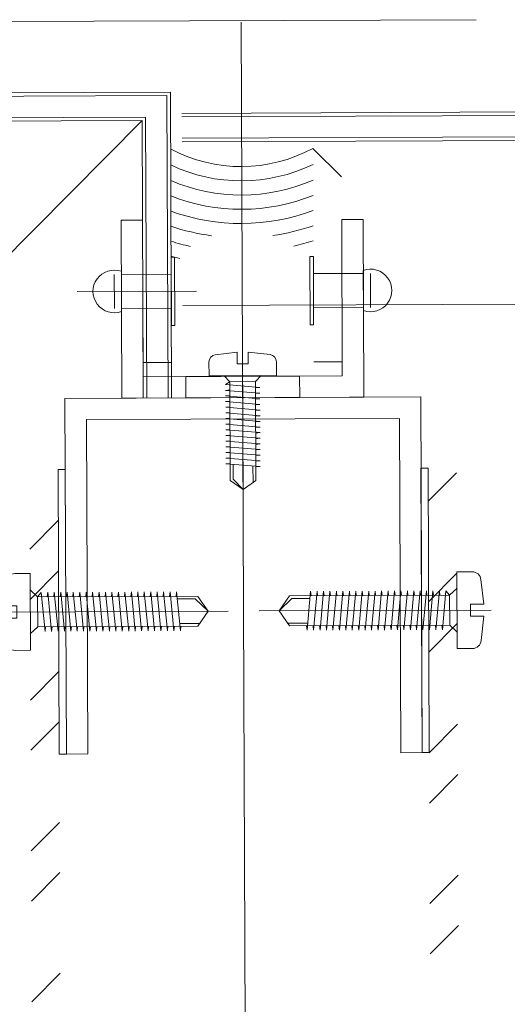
# Model space of a CAD drawing. Header units: millimetres. Extents: x 21148.2 to 21239.2, y 30135 to 30201.8.
# Tile 157 of 189: x 21217.1256 to 21217.1942, y 30166.5545 to 30166.6929. Entities that reach past the tile are written whole.
import ezdxf

# ---------------------------------------------------------------- set-up
doc = ezdxf.new("R2010")
doc.units = ezdxf.units.MM
doc.linetypes.add('AR-T1E-20-L1$0$BIAL - T1E - LT - 001 - AR - DWG - 0134 & 138$0$EAST PTB LVL-1-FACADE$0$CENTER', pattern=[50.800000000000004, 31.75, -6.35, 6.35, -6.35])
for name, color, linetype, lineweight in [('AR-T1E-20-L1$0$BIAL - T1E - LT - 001 - AR - DWG - 0134 & 138$0$EAST PTB LVL-1-FACADE$0$ANGLE', 7, 'Continuous', 13), ('AR-T1E-20-L1$0$BIAL - T1E - LT - 001 - AR - DWG - 0134 & 138$0$EAST PTB LVL-1-FACADE$0$Bolt', 7, 'Continuous', 13), ('AR-T1E-20-L1$0$BIAL - T1E - LT - 001 - AR - DWG - 0134 & 138$0$EAST PTB LVL-1-FACADE$0$Centerline', 7, 'AR-T1E-20-L1$0$BIAL - T1E - LT - 001 - AR - DWG - 0134 & 138$0$EAST PTB LVL-1-FACADE$0$CENTER', 13), ('AR-T1E-20-L1$0$BIAL - T1E - LT - 001 - AR - DWG - 0134 & 138$0$EAST PTB LVL-1-FACADE$0$Cladding', 7, 'Continuous', 13), ('AR-T1E-20-L1$0$BIAL - T1E - LT - 001 - AR - DWG - 0134 & 138$0$EAST PTB LVL-1-FACADE$0$HACH', 7, 'Continuous', 13), ('AR-T1E-20-L1$0$BIAL - T1E - LT - 001 - AR - DWG - 0134 & 138$0$EAST PTB LVL-1-FACADE$0$hatch', 7, 'Continuous', 13), ('AR-T1E-20-L1$0$BIAL - T1E - LT - 001 - AR - DWG - 0134 & 138$0$EAST PTB LVL-1-FACADE$0$M_SCREW & BOLT', 7, 'Continuous', 13), ('AR-T1E-20-L1$0$BIAL - T1E - LT - 001 - AR - DWG - 0134 & 138$0$EAST PTB LVL-1-FACADE$0$MISC', 7, 'Continuous', 13), ('AR-T1E-20-L1$0$BIAL - T1E - LT - 001 - AR - DWG - 0134 & 138$0$EAST PTB LVL-1-FACADE$0$SEALANT', 7, 'Continuous', 13), ('AR-T1E-20-L1$0$BIAL - T1E - LT - 001 - AR - DWG - 0134 & 138$0$EAST PTB LVL-1-FACADE$0$STEEL', 7, 'Continuous', 13)]:
    doc.layers.add(name, color=color, linetype=linetype, lineweight=lineweight)

# ---------------------------------------------------------------- blocks, each defined once
blk = doc.blocks.new('AR-T1E-20-L1$0$BIAL - T1E - LT - 001 - AR - DWG - 0134 & 138$0$EAST PTB LVL-1-FACADE$0$A$C4A08608F')
at = {"layer": 'AR-T1E-20-L1$0$BIAL - T1E - LT - 001 - AR - DWG - 0134 & 138$0$EAST PTB LVL-1-FACADE$0$Bolt', "ltscale": 0.2}
blk.add_line((0, -4.806822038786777), (0, 19.39373095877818), dxfattribs=at)
at = {"layer": 'AR-T1E-20-L1$0$BIAL - T1E - LT - 001 - AR - DWG - 0134 & 138$0$EAST PTB LVL-1-FACADE$0$Bolt'}
for p, q in [((0, 16), (-1.803399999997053, 14.74113475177)), ((0, 12.04490663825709), (0, 16)), ((0, 16), (1.803400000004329, 14.74113475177)), ((0, 16), (1.386733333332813, 14.54328340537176)), ((-1.803399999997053, 0.8333333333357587), (-1.803399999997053, 14.74113475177)), ((-1.386733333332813, 12.69118611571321), (-1.386733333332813, 15.02777777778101)), ((1.386733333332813, 12.45559781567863), (1.386733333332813, 14.54328340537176)), ((1.803400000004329, 0.8333333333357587), (1.803400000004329, 14.74113475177)), ((-2.413000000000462, 12.77916666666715), (-1.803399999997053, 12.83171508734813)), ((2.413000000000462, 12.36761726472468), (-2.413000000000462, 12.77916666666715)), ((-2.413000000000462, 11.98541666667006), (-1.803399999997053, 12.03796508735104)), ((2.413000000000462, 11.57386726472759), (-2.413000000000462, 11.98541666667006)), ((-2.413000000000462, 11.19166666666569), (-1.803399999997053, 11.24421508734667)), ((2.413000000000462, 10.78011726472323), (-2.413000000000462, 11.19166666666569)), ((1.803400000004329, 12.31367227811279), (2.413000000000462, 12.36761726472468)), ((1.803400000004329, 11.51992227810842), (2.413000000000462, 11.57386726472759)), ((-2.413000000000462, 10.3979166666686), (-1.803399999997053, 10.45046508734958)), ((2.413000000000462, 9.986367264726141), (-2.413000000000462, 10.3979166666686)), ((1.803400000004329, 10.72617227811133), (2.413000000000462, 10.78011726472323)), ((1.803400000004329, 9.932422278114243), (2.413000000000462, 9.986367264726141)), ((-2.413000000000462, 9.60416666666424), (-1.803399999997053, 9.656715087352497)), ((2.413000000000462, 9.192617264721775), (-2.413000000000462, 9.60416666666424)), ((-2.413000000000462, 8.810416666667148), (-1.803399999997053, 8.862965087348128)), ((2.413000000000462, 8.398867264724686), (-2.413000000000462, 8.810416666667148)), ((1.803400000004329, 9.138672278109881), (2.413000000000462, 9.192617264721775)), ((1.803400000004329, 8.34492227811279), (2.413000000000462, 8.398867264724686)), ((-2.413000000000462, 8.016666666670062), (-1.803399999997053, 8.06921508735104)), ((2.413000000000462, 7.605117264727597), (-2.413000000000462, 8.016666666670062)), ((-2.413000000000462, 7.222916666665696), (-1.803399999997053, 7.275465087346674)), ((2.413000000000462, 6.811367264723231), (-2.413000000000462, 7.222916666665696)), ((1.803400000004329, 7.551172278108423), (2.413000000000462, 7.605117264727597)), ((-2.413000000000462, 6.429166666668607), (-1.803399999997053, 6.481715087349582)), ((2.413000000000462, 6.017617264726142), (-2.413000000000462, 6.429166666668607)), ((-2.413000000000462, 5.635416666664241), (-1.803399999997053, 5.687965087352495)), ((2.413000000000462, 5.223867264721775), (-2.413000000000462, 5.635416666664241)), ((1.803400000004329, 6.757422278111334), (2.413000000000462, 6.811367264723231)), ((1.803400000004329, 5.963672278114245), (2.413000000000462, 6.017617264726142)), ((-2.413000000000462, 4.841666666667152), (-1.803399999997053, 4.894215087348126)), ((2.413000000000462, 4.430117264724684), (-2.413000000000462, 4.841666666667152)), ((1.803400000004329, 5.169922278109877), (2.413000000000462, 5.223867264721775)), ((1.803400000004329, 4.37617227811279), (2.413000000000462, 4.430117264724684)), ((-2.413000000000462, 4.047916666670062), (-1.803399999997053, 4.100465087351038)), ((2.413000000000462, 3.636367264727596), (-2.413000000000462, 4.047916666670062)), ((-2.413000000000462, 3.254166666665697), (-1.803399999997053, 3.306715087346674)), ((2.413000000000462, 2.84261726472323), (-2.413000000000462, 3.254166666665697)), ((1.803400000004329, 3.582422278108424), (2.413000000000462, 3.636367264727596)), ((1.803400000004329, 2.788672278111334), (2.413000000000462, 2.84261726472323)), ((-2.413000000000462, 2.460416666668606), (-1.803399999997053, 2.512965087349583)), ((2.413000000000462, 2.048867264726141), (-2.413000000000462, 2.460416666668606)), ((-2.413000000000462, 1.66666666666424), (-1.803399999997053, 1.719215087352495)), ((-2.413000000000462, 1.66666666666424), (-1.803399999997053, 1.719215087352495)), ((2.401926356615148, 1.25), (-2.413000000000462, 1.66666666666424)), ((1.803400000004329, 1.994922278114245), (2.413000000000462, 2.048867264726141)), ((4.737100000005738, 0), (-4.737099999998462, 0)), ((-4.737099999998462, -1.951081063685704), (-4.737099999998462, 0)), ((-1.803399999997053, 0.8333333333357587), (-2.60938783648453, 0)), ((1.803400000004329, 0.8333333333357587), (-1.803399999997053, 0.8333333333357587)), ((1.803400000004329, 0.8333333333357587), (2.401926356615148, 1.25)), ((1.803400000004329, 0.8333333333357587), (2.609387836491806, 0)), ((4.737100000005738, -1.951081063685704), (4.737100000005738, 0)), ((0.7620000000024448, -1.650999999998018), (-0.7619999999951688, -1.650999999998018)), ((-0.7619999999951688, -3.292398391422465), (-0.7619999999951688, -1.650999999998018)), ((0.7620000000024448, -3.292398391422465), (0.7620000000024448, -1.650999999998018)), ((-0.7619999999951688, -3.292398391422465), (-3.848993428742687, -2.944801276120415)), ((0.7620000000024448, -3.292398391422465), (3.848993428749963, -2.944801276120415))]:
    blk.add_line(p, q, dxfattribs=at)
for centre, start, end in [((-3.737099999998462, -1.951081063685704), 180, 263.575525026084), ((3.737100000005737, -1.951081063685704), 276.424474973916, 0)]:
    blk.add_arc(centre, 1, start, end, dxfattribs=at)
blk = doc.blocks.new('AR-T1E-20-L1$0$BIAL - T1E - LT - 001 - AR - DWG - 0134 & 138$0$EAST PTB LVL-1-FACADE$0$phsds25')
at = {"layer": 'AR-T1E-20-L1$0$BIAL - T1E - LT - 001 - AR - DWG - 0134 & 138$0$EAST PTB LVL-1-FACADE$0$Bolt'}
for p, q in [((2.129193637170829, 5.397499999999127), (0, 5.397499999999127)), ((0, -5.397499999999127), (0, 5.397499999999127)), ((3.371935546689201, 4.282008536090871), (3.743302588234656, 0.8509000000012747)), ((-1.041666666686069, 2.095499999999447), (0, 3.102984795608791)), ((-25.02869066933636, 0), (-23.56592471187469, 2.095499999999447)), ((-20.99588084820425, 1.733416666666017), (-23.81341289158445, 1.733416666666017)), ((-1.041666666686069, 2.095499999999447), (-23.56592471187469, 2.095499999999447)), ((-21.09056400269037, 2.743200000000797), (-21.15624952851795, 2.095499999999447)), ((-20.57612725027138, -2.743200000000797), (-21.09056400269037, 2.743200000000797)), ((-20.18342400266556, 2.743200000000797), (-20.24910952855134, 2.095499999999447)), ((-19.66898725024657, -2.743200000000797), (-20.18342400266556, 2.743200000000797)), ((-19.27628400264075, 2.743200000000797), (-19.34196952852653, 2.095499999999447)), ((-18.76184725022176, -2.743200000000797), (-19.27628400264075, 2.743200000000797)), ((-18.36914400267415, 2.743200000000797), (-18.43482952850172, 2.095499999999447)), ((-17.85470725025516, -2.743200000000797), (-18.36914400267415, 2.743200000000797)), ((-17.46200400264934, 2.743200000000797), (-17.52768952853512, 2.095499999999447)), ((-16.94756725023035, -2.743200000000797), (-17.46200400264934, 2.743200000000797)), ((-16.55486400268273, 2.743200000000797), (-16.62054952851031, 2.095499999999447)), ((-16.04042725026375, -2.743200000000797), (-16.55486400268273, 2.743200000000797)), ((-15.64772400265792, 2.743200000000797), (-15.71340952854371, 2.095499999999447)), ((-15.13328725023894, -2.743200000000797), (-15.64772400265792, 2.743200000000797)), ((-14.74058400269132, 2.743200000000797), (-14.8062695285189, 2.095499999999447)), ((-14.22614725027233, -2.743200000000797), (-14.74058400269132, 2.743200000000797)), ((-13.83344400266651, 2.743200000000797), (-13.89912952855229, 2.095499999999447)), ((-13.31900725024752, -2.743200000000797), (-13.83344400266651, 2.743200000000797)), ((-12.92630400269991, 2.743200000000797), (-12.99198952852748, 2.095499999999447)), ((-12.41186725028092, -2.743200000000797), (-12.92630400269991, 2.743200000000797)), ((-12.0191640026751, 2.743200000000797), (-12.08484952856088, 2.095499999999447)), ((-11.50472725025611, -2.743200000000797), (-12.0191640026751, 2.743200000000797)), ((-11.11202400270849, 2.743200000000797), (-11.17770952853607, 2.095499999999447)), ((-10.59758725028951, -2.743200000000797), (-11.11202400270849, 2.743200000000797)), ((-10.20488400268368, 2.743200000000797), (-10.27056952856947, 2.095499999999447)), ((-9.690447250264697, -2.743200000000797), (-10.20488400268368, 2.743200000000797)), ((-9.297744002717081, 2.743200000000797), (-9.363429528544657, 2.095499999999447)), ((-8.783307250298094, -2.743200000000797), (-9.297744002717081, 2.743200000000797)), ((-8.390604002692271, 2.743200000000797), (-8.456289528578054, 2.095499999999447)), ((-7.876167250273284, -2.743200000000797), (-8.390604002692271, 2.743200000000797)), ((-7.483464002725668, 2.743200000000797), (-7.549149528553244, 2.095499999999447)), ((-6.969027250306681, -2.743200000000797), (-7.483464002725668, 2.743200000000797)), ((-6.576324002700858, 2.743200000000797), (-6.642009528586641, 2.095499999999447)), ((-6.06188725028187, -2.743200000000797), (-6.576324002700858, 2.743200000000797)), ((-5.711893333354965, 2.743200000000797), (-5.77757885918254, 2.095499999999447)), ((-5.19745658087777, -2.743200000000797), (-5.711893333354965, 2.743200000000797)), ((-4.804753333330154, 2.743200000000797), (-4.87043885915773, 2.095499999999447)), ((-4.290316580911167, -2.743200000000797), (-4.804753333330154, 2.743200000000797)), ((-3.897613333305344, 2.743200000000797), (-3.963298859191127, 2.095499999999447)), ((-3.383176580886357, -2.743200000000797), (-3.897613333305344, 2.743200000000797)), ((-2.990473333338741, 2.743200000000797), (-3.056158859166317, 2.095499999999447)), ((-2.476036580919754, -2.743200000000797), (-2.990473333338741, 2.743200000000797)), ((-2.083333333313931, 2.743200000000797), (-2.149018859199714, 2.095499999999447)), ((-2.083333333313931, 2.743200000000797), (-2.149018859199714, 2.095499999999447)), ((-1.5625, -2.729357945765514), (-2.083333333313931, 2.743200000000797)), ((-1.041666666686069, -2.095499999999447), (-1.041666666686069, 2.095499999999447)), ((4.806822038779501, 0), (-27.82598329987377, 0)), ((-25.02869066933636, 0), (-23.20779492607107, -1.733416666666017)), ((-25.02869066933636, 0), (-23.56592471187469, -2.095499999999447)), ((3.743302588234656, 0.8509000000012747), (1.879599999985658, 0.8509000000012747)), ((1.879599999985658, -0.8509000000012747), (1.879599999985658, 0.8509000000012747)), ((3.743302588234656, -0.8509000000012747), (1.879599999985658, -0.8509000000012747)), ((3.743302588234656, -0.8509000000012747), (3.371935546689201, -4.282008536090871)), ((-1.041666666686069, -2.095499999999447), (-23.56592471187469, -2.095499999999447)), ((-20.6708104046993, -1.733416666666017), (-23.20779492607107, -1.733416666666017)), ((-20.50869601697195, -2.095499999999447), (-20.57612725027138, -2.743200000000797)), ((-19.60155601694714, -2.095499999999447), (-19.66898725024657, -2.743200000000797)), ((-18.69441601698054, -2.095499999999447), (-18.76184725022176, -2.743200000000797)), ((-17.78727601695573, -2.095499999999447), (-17.85470725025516, -2.743200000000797)), ((-16.88013601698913, -2.095499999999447), (-16.94756725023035, -2.743200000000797)), ((-15.97299601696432, -2.095499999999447), (-16.04042725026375, -2.743200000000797)), ((-15.06585601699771, -2.095499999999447), (-15.13328725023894, -2.743200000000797)), ((-14.1587160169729, -2.095499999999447), (-14.22614725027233, -2.743200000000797)), ((-13.2515760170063, -2.095499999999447), (-13.31900725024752, -2.743200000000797)), ((-12.34443601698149, -2.095499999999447), (-12.41186725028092, -2.743200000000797)), ((-11.43729601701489, -2.095499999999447), (-11.50472725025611, -2.743200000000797)), ((-10.53015601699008, -2.095499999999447), (-10.59758725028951, -2.743200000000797)), ((-9.623016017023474, -2.095499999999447), (-9.690447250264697, -2.743200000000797)), ((-8.715876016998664, -2.095499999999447), (-8.783307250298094, -2.743200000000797)), ((-7.808736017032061, -2.095499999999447), (-7.876167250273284, -2.743200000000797)), ((-6.90159601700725, -2.095499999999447), (-6.969027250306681, -2.743200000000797)), ((-5.994456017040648, -2.095499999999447), (-6.06188725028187, -2.743200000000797)), ((-5.130025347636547, -2.095499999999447), (-5.19745658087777, -2.743200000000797)), ((-4.222885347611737, -2.095499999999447), (-4.290316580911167, -2.743200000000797)), ((-3.315745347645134, -2.095499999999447), (-3.383176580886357, -2.743200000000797)), ((-2.408605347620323, -2.095499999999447), (-2.476036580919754, -2.743200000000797)), ((-1.041666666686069, -2.095499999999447), (-1.5625, -2.729357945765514)), ((-1.041666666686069, -2.095499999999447), (0, -3.102984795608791)), ((2.129193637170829, -5.397499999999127), (0, -5.397499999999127))]:
    blk.add_line(p, q, dxfattribs=at)
for centre, start, end in [((2.129193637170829, 4.147499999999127), 6.177378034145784, 90), ((2.129193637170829, -4.147499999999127), 270, 353.8226219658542)]:
    blk.add_arc(centre, 1.25, start, end, dxfattribs=at)
blk = doc.blocks.new('AR-T1E-20-L1$0$BIAL - T1E - LT - 001 - AR - DWG - 0134 & 138$0$EAST PTB LVL-1-FACADE$0$A$C14273AC4')
at = {"layer": 'AR-T1E-20-L1$0$BIAL - T1E - LT - 001 - AR - DWG - 0134 & 138$0$EAST PTB LVL-1-FACADE$0$STEEL'}
h = blk.add_hatch(dxfattribs=at)
h.set_pattern_fill('ANSI32', color=256, scale=40, angle=89.99999999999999, style=0)
h.set_pattern_definition([(135, (949.0987086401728, 617.1510959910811), (-10.60660171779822, -10.60660171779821), []), (135, (949.0987086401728, 624.2221637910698), (-10.60660171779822, -10.60660171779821), [])])
edge = h.paths.add_edge_path()
edge.add_arc((410.8759915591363, 226.2773226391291), 1, 180, 270, ccw=False)
edge.add_line((409.8759915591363, 226.2773226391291), (409.8759915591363, 276.2773226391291))
edge.add_arc((410.8759915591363, 276.2773226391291), 1, 90, 180, ccw=False)
edge.add_line((410.8759915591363, 277.2773226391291), (505.8759915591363, 277.2773226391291))
edge.add_line((505.8759915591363, 277.2773226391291), (505.8759915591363, 281.2773226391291))
edge.add_line((505.8759915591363, 281.2773226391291), (410.8759915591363, 281.2773226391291))
edge.add_arc((410.8759915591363, 276.2773226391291), 5, 90.00000000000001, 180)
edge.add_line((405.8759915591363, 276.2773226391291), (405.8759915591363, 226.2773226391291))
edge.add_arc((410.8759915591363, 226.2773226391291), 5, 180, 270)
edge.add_line((410.8759915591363, 221.2773226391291), (505.8759915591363, 221.2773226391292))
edge.add_line((505.8759915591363, 221.2773226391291), (505.8759915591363, 225.2773226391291))
edge.add_line((505.8759915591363, 225.2773226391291), (410.8759915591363, 225.2773226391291))
blk.add_line((528.8799635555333, 291.2773226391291), (554.8799635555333, 265.2773226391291))
at = {"ltscale": 15}
for p, q in [((527.3759915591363, 261.2773226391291), (534.3759915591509, 261.2773226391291)), ((527.3759915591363, 241.2773226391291), (534.3759915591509, 241.2773226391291))]:
    blk.add_line(p, q, dxfattribs=at)
for points in [[(515.8759915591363, 261.7773226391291), (558.3799635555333, 261.7773226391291), (558.3799635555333, 322.1300175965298)], [(515.8759915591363, 264.7773226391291), (555.3799635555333, 264.7773226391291), (555.3799635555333, 322.1300175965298)], [(515.8759915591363, 261.2773226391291), (558.8799635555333, 261.2773226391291), (558.8799635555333, 322.1300175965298)], [(515.8759915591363, 265.2773226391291), (554.8799635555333, 265.2773226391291), (554.8799635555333, 322.1300175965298)]]:
    blk.add_lwpolyline(points)
at = {"layer": 'AR-T1E-20-L1$0$BIAL - T1E - LT - 001 - AR - DWG - 0134 & 138$0$EAST PTB LVL-1-FACADE$0$ANGLE', "ltscale": 15}
for points in [[(540.8759915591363, 268.2773226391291), (540.8759915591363, 265.2773226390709), (518.8759915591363, 265.2773226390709), (518.8759915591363, 243.2773226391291), (515.8759915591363, 243.2773226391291), (515.8759915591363, 268.2773226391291), (540.8759915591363, 268.2773226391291)], [(540.8759915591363, 234.2773226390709), (540.8759915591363, 237.2773226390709), (518.8759915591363, 237.2773226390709), (518.8759915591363, 259.2773226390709), (515.8759915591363, 259.2773226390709), (515.8759915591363, 234.2773226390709), (540.8759915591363, 234.2773226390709)]]:
    blk.add_lwpolyline(points, dxfattribs=at)
at = {"layer": 'AR-T1E-20-L1$0$BIAL - T1E - LT - 001 - AR - DWG - 0134 & 138$0$EAST PTB LVL-1-FACADE$0$Bolt', "ltscale": 0.3}
blk.add_line((530.8759915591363, 257.7283369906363), (530.8759915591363, 274.4810433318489), dxfattribs=at)
at = {"layer": 'AR-T1E-20-L1$0$BIAL - T1E - LT - 001 - AR - DWG - 0134 & 138$0$EAST PTB LVL-1-FACADE$0$Bolt'}
for p, q in [((528.4759915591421, 269.2773226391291), (533.2759915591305, 269.2773226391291)), ((528.0475644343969, 268.2773226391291), (533.7044186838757, 268.2773226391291)), ((528.0475644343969, 268.2773226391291), (533.7044186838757, 268.2773226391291)), ((528.4759915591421, 261.2773226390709), (528.4759915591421, 268.2773226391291)), ((533.2759915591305, 261.2773226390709), (533.2759915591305, 268.2773226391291)), ((526.0759915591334, 261.2773226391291), (535.6759915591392, 261.2773226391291)), ((526.0759915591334, 261.2773226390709), (535.6759915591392, 261.2773226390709)), ((526.0759915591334, 260.7773226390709), (526.0759915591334, 261.2773226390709)), ((526.0759915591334, 260.7773226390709), (535.6759915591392, 260.7773226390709)), ((535.6759915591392, 260.7773226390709), (535.6759915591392, 261.2773226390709)), ((526.0759915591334, 241.7773226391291), (535.6759915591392, 241.7773226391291)), ((526.0759915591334, 241.7773226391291), (526.0759915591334, 241.2773226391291)), ((526.0759915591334, 241.2773226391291), (535.6759915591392, 241.2773226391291)), ((526.0759915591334, 241.2773226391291), (535.6759915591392, 241.2773226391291)), ((528.4759915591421, 241.2773226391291), (528.4759915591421, 234.2773226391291)), ((533.2759915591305, 241.2773226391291), (533.2759915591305, 234.2773226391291)), ((535.6759915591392, 241.7773226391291), (535.6759915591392, 241.2773226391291)), ((528.0475644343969, 234.2773226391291), (533.7044186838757, 234.2773226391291)), ((528.0475644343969, 234.2773226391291), (533.7044186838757, 234.2773226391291)), ((528.4759915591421, 233.2773226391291), (533.2759915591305, 233.2773226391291))]:
    blk.add_line(p, q, dxfattribs=at)
for centre, start, end in [((530.8759915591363, 269.2773226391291), 340.5287793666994, 199.4712206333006), ((530.8759915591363, 233.2773226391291), 160.5287793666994, 19.47122063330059)]:
    blk.add_arc(centre, 3, start, end, dxfattribs=at)
at = {"layer": 'AR-T1E-20-L1$0$BIAL - T1E - LT - 001 - AR - DWG - 0134 & 138$0$EAST PTB LVL-1-FACADE$0$Centerline'}
blk.add_line((568.8799635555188, 218.2773226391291), (568.8799635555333, 747.5311321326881), dxfattribs=at)
at = {"layer": 'AR-T1E-20-L1$0$BIAL - T1E - LT - 001 - AR - DWG - 0134 & 138$0$EAST PTB LVL-1-FACADE$0$Cladding', "ltscale": 15}
for p, q in [((520.8759915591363, 261.2773226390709), (520.8759915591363, 265.2773226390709)), ((520.8759915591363, 237.2773226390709), (520.8759915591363, 241.2773226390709)), ((550.8759915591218, 241.2773226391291), (546.8759915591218, 237.2773226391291)), ((550.8759915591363, 241.2773226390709), (546.8759915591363, 237.2773226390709))]:
    blk.add_line(p, q, dxfattribs=at)
at = {"layer": 'AR-T1E-20-L1$0$BIAL - T1E - LT - 001 - AR - DWG - 0134 & 138$0$EAST PTB LVL-1-FACADE$0$HACH'}
blk.add_lwpolyline([(515.8759915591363, 276.2773226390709), (515.8759915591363, 226.2773226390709), (465.8759915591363, 226.2773226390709), (465.8759915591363, 229.2773226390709), (512.8759915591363, 229.2773226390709), (512.8759915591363, 273.2773226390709), (465.8759915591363, 273.2773226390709), (465.8759915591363, 276.2773226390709)], close=True, dxfattribs=at)
at = {"layer": 'AR-T1E-20-L1$0$BIAL - T1E - LT - 001 - AR - DWG - 0134 & 138$0$EAST PTB LVL-1-FACADE$0$hatch', "ltscale": 0.5}
blk.add_line((231.996030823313, 251.2773226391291), (568.6673327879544, 251.2773226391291), dxfattribs=at)
at = {"layer": 'AR-T1E-20-L1$0$BIAL - T1E - LT - 001 - AR - DWG - 0134 & 138$0$EAST PTB LVL-1-FACADE$0$SEALANT'}
for radius, start, end in [(35.11113161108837, 163.4525106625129, 165.5155875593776), (33.11113161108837, 162.4214370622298, 167.3193701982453), (31.11113161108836, 161.2506719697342, 172.0513135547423), (29.11113161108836, 159.9090591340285, 200.0909408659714), (27.11113161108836, 158.355154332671, 201.644845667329), (25.11113161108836, 156.5324410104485, 203.4675589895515), (23.11113161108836, 154.3614819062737, 205.6385180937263), (21.11113161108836, 151.7263162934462, 208.2736837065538), (31.11113161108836, 187.9486864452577, 198.7493280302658), (33.11113161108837, 192.6806298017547, 197.5785629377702)]:
    blk.add_arc((569.4684598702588, 251.2773226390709), radius, start, end, dxfattribs=at)
at = {"layer": 'AR-T1E-20-L1$0$BIAL - T1E - LT - 001 - AR - DWG - 0134 & 138$0$EAST PTB LVL-1-FACADE$0$STEEL'}
for points in [[(465.8759915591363, 276.2773226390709), (465.8759915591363, 277.2773226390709), (505.8759915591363, 277.2773226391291), (505.8759915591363, 276.2773226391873)], [(465.8759915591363, 226.2773226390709), (465.8759915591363, 225.2773226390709), (505.8759915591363, 225.2773226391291), (505.8759915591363, 226.2773226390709)]]:
    blk.add_lwpolyline(points, close=True, dxfattribs=at)
at = {"layer": 'AR-T1E-20-L1$0$BIAL - T1E - LT - 001 - AR - DWG - 0134 & 138$0$EAST PTB LVL-1-FACADE$0$HACH', "rotation": 90}
blk.add_blockref('AR-T1E-20-L1$0$BIAL - T1E - LT - 001 - AR - DWG - 0134 & 138$0$EAST PTB LVL-1-FACADE$0$A$C4A08608F', (518.9630276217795, 251.2773226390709), dxfattribs=at)
at = {"layer": 'AR-T1E-20-L1$0$BIAL - T1E - LT - 001 - AR - DWG - 0134 & 138$0$EAST PTB LVL-1-FACADE$0$M_SCREW & BOLT', "ltscale": 1000, "rotation": 90}
blk.add_blockref('AR-T1E-20-L1$0$BIAL - T1E - LT - 001 - AR - DWG - 0134 & 138$0$EAST PTB LVL-1-FACADE$0$phsds25', (485.8759915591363, 281.2773226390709), dxfattribs=at)
at = {"layer": 'AR-T1E-20-L1$0$BIAL - T1E - LT - 001 - AR - DWG - 0134 & 138$0$EAST PTB LVL-1-FACADE$0$M_SCREW & BOLT', "ltscale": 1000, "xscale": -1, "rotation": 90}
blk.add_blockref('AR-T1E-20-L1$0$BIAL - T1E - LT - 001 - AR - DWG - 0134 & 138$0$EAST PTB LVL-1-FACADE$0$phsds25', (485.8759915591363, 221.2773226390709), dxfattribs=at)

msp = doc.modelspace()

# ---------------------------------------------------------------- linework, layer by layer
at = {"layer": 'AR-T1E-20-L1$0$BIAL - T1E - LT - 001 - AR - DWG - 0134 & 138$0$EAST PTB LVL-1-FACADE$0$Cladding', "ltscale": 15}
for points in [[(21217.14844148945, 30166.67974648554), (21218.98280097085, 30166.68710707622), (21218.98290931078, 30166.66010729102)], [(21217.14844349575, 30166.67924648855), (21218.98230298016, 30166.68660507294), (21218.98240931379, 30166.66010528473)], [(21217.14845553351, 30166.67624651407), (21218.97931503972, 30166.68359306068), (21218.97940933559, 30166.66009324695)], [(21217.14845753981, 30166.67574651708), (21218.97881705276, 30166.68309105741), (21218.97890934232, 30166.66009124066)], [(21217.14854982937, 30166.65274670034), (21218.97890934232, 30166.66009124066)]]:
    msp.add_lwpolyline(points, dxfattribs=at)

# ---------------------------------------------------------------- block references
at = {"layer": 'AR-T1E-20-L1$0$BIAL - T1E - LT - 001 - AR - DWG - 0134 & 138$0$EAST PTB LVL-1-FACADE$0$MISC', "xscale": 0.001, "yscale": 0.001, "zscale": 0.001, "rotation": 90.2299050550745}
msp.add_blockref('AR-T1E-20-L1$0$BIAL - T1E - LT - 001 - AR - DWG - 0134 & 138$0$EAST PTB LVL-1-FACADE$0$A$C14273AC4', (21217.410336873, 30166.12491690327), dxfattribs=at)

doc.saveas('drawing.dxf')
